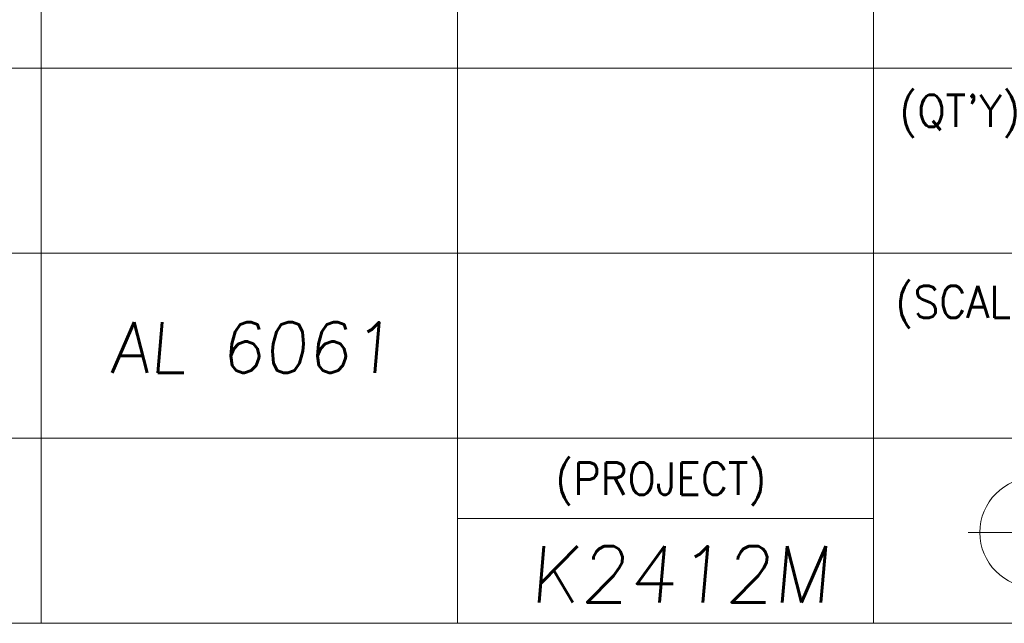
# Model space of a CAD drawing. Header units: millimetres. Extents: x 4497 to 13960, y 12291 to 16372.
# Tile 117 of 217: x 5411 to 5446, y 14594 to 14616. Entities that reach past the tile are written whole.
import ezdxf
from ezdxf.enums import TextEntityAlignment as Align

# ---------------------------------------------------------------- set-up
doc = ezdxf.new("R2010")
doc.units = ezdxf.units.MM
doc.header["$LTSCALE"] = 0.8
doc.layers.get('0').update_dxf_attribs({"linetype": 'CONTINUOUS', "lineweight": 0})
doc.layers.add('2', color=3, linetype='CONTINUOUS', lineweight=0)
doc.styles.get("Standard").update_dxf_attribs({"font": 'romans.shx', "width": 0.8, "oblique": 5, "bigfont": 'whgtxt.shx'})

msp = doc.modelspace()

# ---------------------------------------------------------------- linework, layer by layer
at = {"color": 7, "linetype": 'Continuous'}
for p, q in [((5412.132, 14594.368), (5412.132, 14623.895)), ((5426.896, 14594.368), (5426.896, 14623.895)), ((5441.66, 14594.368), (5441.66, 14623.895)), ((5397.369, 14614.053), (5472.828, 14614.053)), ((5397.369, 14607.491), (5459.237, 14607.491)), ((5397.369, 14600.93), (5472.828, 14600.93)), ((5426.896, 14598.091), (5441.66, 14598.091)), ((5445.02, 14597.588), (5449.731, 14597.588)), ((5397.369, 14594.368), (5472.828, 14594.368))]:
    msp.add_line(p, q, dxfattribs=at)
msp.add_circle((5447.375, 14597.588), 1.945, dxfattribs=at)

# ---------------------------------------------------------------- texts
at = {"color": 7, "linetype": 'Continuous', "width": 0.933333}
for s, p in [("(QT'Y)", (5442.575, 14613.114)), ('(SCALE)', (5442.439, 14606.342)), ('(PROJECT)', (5430.378, 14600.07))]:
    msp.add_text(s, height=1.1408, dxfattribs=at).set_placement(p, align=Align.TOP_LEFT)
at = {"layer": '2', "linetype": 'Continuous', "oblique": 5}
for s, height, p in [('AL 6061', 1.7947, (5414.579, 14603.254)), ('K2412M', 1.9941, (5429.451, 14595.106))]:
    msp.add_text(s, height=height, dxfattribs=at).set_placement(p)

doc.saveas('drawing.dxf')
